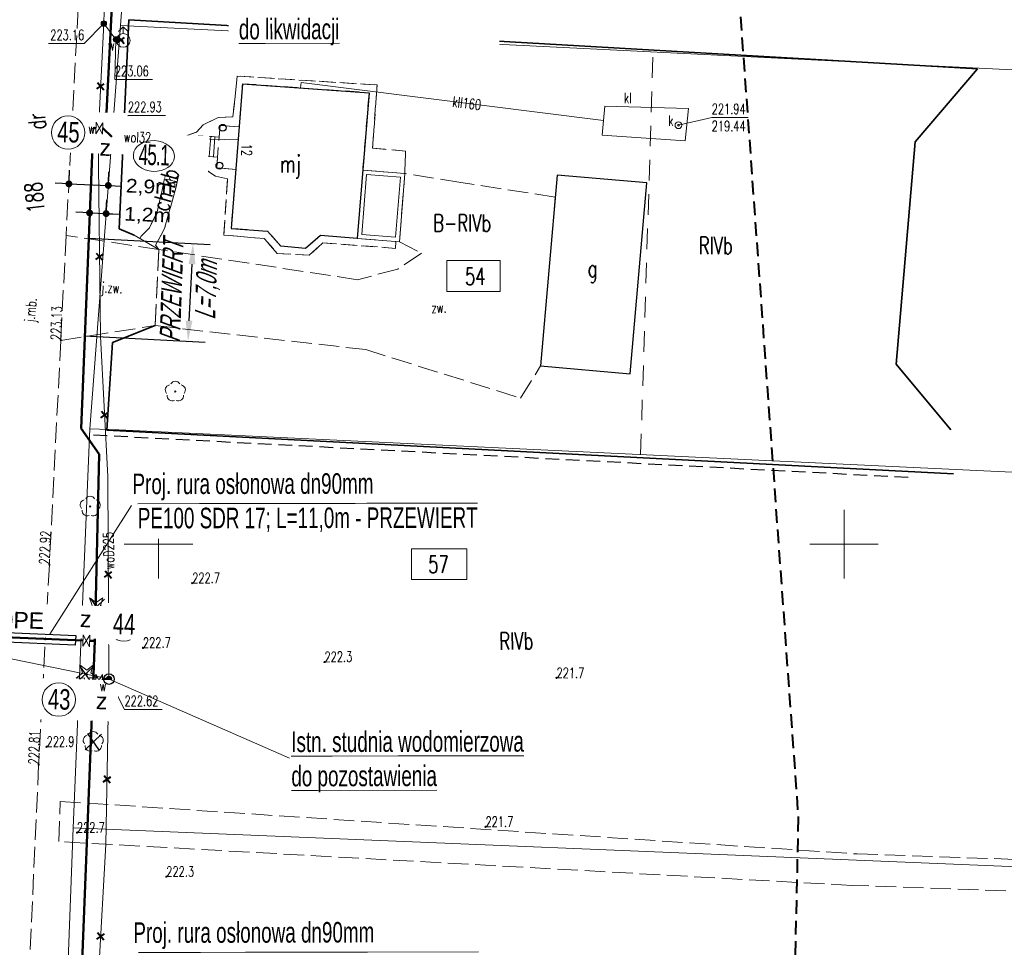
# Model space of a CAD drawing. Header units: metres. Extents: x 7496982 to 7497528, y 5603168 to 5605598.
# Tile 54 of 74: x 7497190 to 7497262, y 5604671 to 5604738. Entities that reach past the tile are written whole.
import ezdxf
from ezdxf.enums import TextEntityAlignment as Align

# ---------------------------------------------------------------- set-up
doc = ezdxf.new("R2010")
doc.units = ezdxf.units.M
doc.header["$MEASUREMENT"] = 0
for name, pattern in [('1', [0]), ('1_SUKM', [0]), ('1_SUKP', [0]), ('1_SUWP', [0]), ('2', [1.5, 1, -0.5]), ('2_OTKC', [1.5, 1, -0.5]), ('2_OTKJ', [2, 1.5, -0.5]), ('2_OTKU', [2, 1.5, -0.5]), ('2_OTOB', [2, 1, -1]), ('2_OTOF', [0]), ('2_OTOO', [0]), ('4', [2.5, 1.5, -1]), ('7', [2, 1.5, -0.5]), ('BUD', [0]), ('GDE', [0]), ('KOC', [1.5, 1, -0.5])]:
    doc.linetypes.add(name, pattern=pattern)
doc.layers.get('0').update_dxf_attribs({"color": 250, "linetype": 'CONTINUOUS', "lineweight": 100})
doc.layers.get('Defpoints').update_dxf_attribs({"linetype": 'CONTINUOUS'})
for name, color, linetype, lineweight in [('! IS_opis woda', 7, 'CONTINUOUS', 9), ('! IS_woda', 5, 'CONTINUOUS', 50), ('! r.o.', 7, 'CONTINUOUS', 30), ('!!_IS_Woda', 5, 'CONTINUOUS', 50), ('!_gaz', 40, 'CONTINUOUS', 40), ('!COPIS', 7, 'CONTINUOUS', 15), ('2_granice działek', 6, 'CONTINUOUS', 20), ('_MAPA_L_0', 7, '1', 18), ('EADTD_T_0_T_0', 6, 'CONTINUOUS', 0), ('EBTOO_T_0', 14, 'CONTINUOUS', 25), ('EBTPO_L_2', 154, '1', 18), ('EBUOA_T_1', 14, 'CONTINUOUS', 25), ('EBUPO_L_1', 14, '4', 18), ('EBUPP_L_1', 250, 'BUD', 30), ('EBUPP_L_3', 250, 'BUD', 30), ('EDZPD_L_0', 3, 'GDE', 18), ('EDZTD_T_0', 3, 'CONTINUOUS', 18), ('EUZOU_T_0', 90, 'CONTINUOUS', 25), ('EUZPU_L_0', 90, '4', 18), ('OTK_E_T_0', 7, 'CONTINUOUS', 0), ('OTK_E_T_1', 7, 'CONTINUOUS', 0), ('OTK_E_T_3', 7, 'CONTINUOUS', 0), ('OTK_L_0', 7, '2_OTKJ', 18), ('OTK_L_2', 7, '2_OTKC', 18), ('OTK_L_4', 7, '2_OTKU', 18), ('OTO_L_0', 7, '2_OTOO', 35), ('OTO_L_1', 7, '2_OTOB', 18), ('OTO_L_2', 7, '2_OTOF', 18), ('OTR_T_0', 7, 'CONTINUOUS', 18), ('OTR_T_1', 7, 'CONTINUOUS', 18), ('OTZ_T_0', 3, 'CONTINUOUS', 18), ('OTZ_T_1', 3, 'CONTINUOUS', 18), ('PLAN_L_0', 214, '2', 30), ('SDROK_T_1_T_0', 7, 'CONTINUOUS', 0), ('SDRPK_L_2_L_0', 11, '1', 0), ('SUK_E_T_2', 34, 'CONTINUOUS', 0), ('SUK_L_3', 34, '1_SUKM', 18), ('SUKP_E_T_0', 34, 'CONTINUOUS', 0), ('SUKP_L_0', 34, '1_SUKP', 18), ('SUKR_T_0', 34, 'CONTINUOUS', 18), ('SUP_E_T_1', 7, 'CONTINUOUS', 0), ('SUP_T_4', 7, 'CONTINUOUS', 18), ('SUW_E_T_2', 5, 'CONTINUOUS', 0), ('SUW_T_2', 5, 'CONTINUOUS', 18), ('SUW_T_3', 5, 'CONTINUOUS', 18), ('SUW_T_5', 5, 'CONTINUOUS', 18), ('SUWP_E_T_0', 5, 'CONTINUOUS', 0), ('SUWP_L_0', 5, '1_SUWP', 18), ('SUWR_T_0', 5, 'CONTINUOUS', 18), ('SZZPZ_T_0_T_0', 7, 'CONTINUOUS', 0), ('ZAKRES_L_0', 1, '2', 40), ('ZAKRES_L_0_a', 1, '2', 40)]:
    doc.layers.add(name, color=color, linetype=linetype, lineweight=lineweight)
doc.styles.add('ARIAL', font='arial.ttf', dxfattribs={"width": 0.8})
doc.styles.add('R', font='arial.ttf')
doc.styles.add('RD', font='arial.ttf', dxfattribs={"width": 1.1})
doc.styles.get("Standard").update_dxf_attribs({"font": 'Simplex.SHX', "width": 0.75})
doc.styles.add('styl1', font='arial.ttf', dxfattribs={"oblique": 18})
doc.dimstyles.get("Standard").update_dxf_attribs({"dimtxt": 1, "dimasz": 1, "dimexe": 1, "dimexo": 1, "dimgap": 1, "dimtad": 1, "dimtxsty": 'Standard', "dimcen": 2.5, "dimadec": 0, "dimazin": 0, "dimtfac": 1, "dimtmove": 0, "dimatfit": 3, "dimfxl": 1, "dimarcsym": 0})

# ---------------------------------------------------------------- blocks, each defined once
blk = doc.blocks.new('BUJ')
at = {"linetype": 'Continuous'}
blk.add_circle((0, 0), 0.25, dxfattribs=at)
blk = doc.blocks.new('1_SUWH')
at = {"linetype": 'Continuous'}
for p, q in [((0, 1), (-0.35355, 0.64645)), ((0, 1), (0.35355, 0.64645)), ((0, 0.5), (0, 1))]:
    blk.add_line(p, q, dxfattribs=at)
blk.add_circle((0, 0), 0.5, dxfattribs=at)
blk = doc.blocks.new('1_SUWS')
at = {"linetype": 'Continuous'}
for radius in [0.75, 0.25]:
    blk.add_circle((0, 0), radius, dxfattribs=at)
blk = doc.blocks.new('1_SUWW')
at = {"linetype": 'Continuous'}
for radius in [0.2, 0.175, 0.15, 0.125, 0.1, 0.075, 0.05, 0.025, 0.00715]:
    blk.add_circle((0, 0), radius, dxfattribs=at)
blk = doc.blocks.new('1_SUPW')
at = {"linetype": 'Continuous'}
blk.add_circle((0, 0), 0.25, dxfattribs=at)
blk = doc.blocks.new('1_SUPS')
at = {"linetype": 'Continuous'}
blk.add_circle((0, 0), 0.0625, dxfattribs=at)
blk = doc.blocks.new('2_OTZL')
at = {"linetype": 'Continuous'}
blk.add_circle((0, 0), 0.045, dxfattribs=at)
for centre, start, end in [((0, 0.375), 30.14012, 149.85988), ((-0.357, 0.116), 102.14447, 221.86002), ((0.357, 0.116), 318.13998, 77.85553), ((-0.22, -0.303), 174.14818, 293.85423), ((0.22, -0.303), 246.14577, 5.85182)]:
    blk.add_arc(centre, 0.375, start, end, dxfattribs=at)
blk = doc.blocks.new('2_OTZG')
at = {"linetype": 'Continuous'}
for p, q in [((-0.78225, -0.26495), (-0.3012, 0.09375)), ((-0.3012, 0.09375), (-0.4937, 0.6621)), ((-0.4937, 0.6621), (-0.0039, 0.31545)), ((-0.0039, 0.31545), (0.4771, 0.67415)), ((0.4771, 0.67415), (0.2988, 0.1012)), ((0.2988, 0.1012), (0.7886, -0.24545)), ((-0.18225, -0.2575), (-0.78225, -0.26495)), ((0.01025, -0.82585), (-0.18225, -0.2575)), ((0.1886, -0.2529), (0.01025, -0.82585)), ((0.7886, -0.24545), (0.1886, -0.2529))]:
    blk.add_line(p, q, dxfattribs=at)
blk.add_circle((0, 0), 0.045, dxfattribs=at)
blk = doc.blocks.new('2_OTRS')
at = {"linetype": 'Continuous'}
blk.add_circle((0, 0), 0.045, dxfattribs=at)
blk = doc.blocks.new('2_OTRN')
at = {"linetype": 'Continuous'}
blk.add_circle((0, 0), 0.045, dxfattribs=at)
blk = doc.blocks.new('DIG')
at = {"linetype": 'Continuous'}
for p, q in [((-0.78225, -0.26495), (-0.3012, 0.09375)), ((-0.3012, 0.09375), (-0.4937, 0.6621)), ((-0.4937, 0.6621), (-0.0039, 0.31545)), ((-0.0039, 0.31545), (0.4771, 0.67415)), ((0.4771, 0.67415), (0.2988, 0.1012)), ((0.2988, 0.1012), (0.7886, -0.24545)), ((-0.18225, -0.2575), (-0.78225, -0.26495)), ((0.01025, -0.82585), (-0.18225, -0.2575)), ((0.1886, -0.2529), (0.01025, -0.82585)), ((0.7886, -0.24545), (0.1886, -0.2529))]:
    blk.add_line(p, q, dxfattribs=at)
blk.add_circle((0, 0), 0.045, dxfattribs=at)
blk = doc.blocks.new('DLI')
at = {"linetype": 'Continuous'}
blk.add_circle((0, 0), 0.045, dxfattribs=at)
for centre, start, end in [((0, 0.375), 30.14012, 149.85988), ((-0.357, 0.116), 102.14447, 221.86002), ((0.357, 0.116), 318.13998, 77.85553), ((-0.22, -0.303), 174.14818, 293.85423), ((0.22, -0.303), 246.14577, 5.85182)]:
    blk.add_arc(centre, 0.375, start, end, dxfattribs=at)
blk = doc.blocks.new('krzyż')
at = {"layer": '!_gaz', "color": 1, "linetype": 'ByBlock'}
for points in [[(-0.49, 0.45), (0.49, -0.45)], [(-0.43, -0.58), (0.4, 0.54)]]:
    blk.add_lwpolyline(points, dxfattribs=at)
blk = doc.blocks.new('*D578')
at = {"layer": '! IS_opis woda', "color": 0, "lineweight": -2, "transparency": 16777216}
for p, q in [((7497194.943, 5604722.331), (7497203.772, 5604721.871)), ((7497194.572, 5604715.207), (7497203.401, 5604714.747))]:
    blk.add_line(p, q, dxfattribs=at)
at = {"layer": '! IS_opis woda', "color": 0, "lineweight": 30, "transparency": 16777216}
blk.add_line((7497202.23, 5604716.31), (7497202.445, 5604720.438), dxfattribs=at)
at = {"layer": '! IS_opis woda', "color": 0, "transparency": 16777216}
for points in [[(7497202.196, 5604720.451), (7497202.695, 5604720.425), (7497202.523, 5604721.936)], [(7497201.981, 5604716.323), (7497202.48, 5604716.297), (7497202.152, 5604714.812)]]:
    blk.add_solid(points, dxfattribs=at)
at = {"layer": 'Defpoints', "color": 0, "transparency": 16777216}
for p in [(7497194.881, 5604722.334), (7497202.523, 5604721.936), (7497194.51, 5604715.21)]:
    blk.add_point(p, dxfattribs=at)
at = {"layer": '! IS_opis woda', "color": 0, "lineweight": 9, "transparency": 16777216, "insert": (7497202.338, 5604718.374), "char_height": 1.5, "width": 14.65562, "attachment_point": 5, "rotation": 88, "style": 'styl1'}
blk.add_mtext('\\A1;{\\W0.6;PRZEWIERT\\P L=7,0m}', dxfattribs=at)
blk = doc.blocks.new('_Dot')
at = {"color": 0, "linetype": 'ByBlock', "lineweight": -2}
blk.add_line((-0.5, 0), (-1, 0), dxfattribs=at)
at = {"color": 0, "linetype": 'ByBlock', "const_width": 0.5}
blk.add_lwpolyline([(-0.25, 0, 1), (0.25, 0, 1)], format="xyb", close=True, dxfattribs=at)
blk = doc.blocks.new('*D627')
at = {"layer": '!COPIS', "color": 0, "lineweight": -2, "transparency": 16777216}
for p, q in [((7497194.988, 5604724.422), (7497195.02, 5604725.174)), ((7497196.193, 5604724.37), (7497196.226, 5604725.122)), ((7497194.477, 5604724.197), (7497193.978, 5604724.219)), ((7497194.977, 5604724.175), (7497196.182, 5604724.123)), ((7497196.682, 5604724.101), (7497197.181, 5604724.08))]:
    blk.add_line(p, q, dxfattribs=at)
at = {"layer": 'Defpoints', "color": 0, "transparency": 16777216}
for p in [(7497194.975, 5604724.123), (7497196.18, 5604724.07), (7497196.182, 5604724.123)]:
    blk.add_point(p, dxfattribs=at)
at = {"layer": '!COPIS', "color": 0, "lineweight": -2, "transparency": 16777216, "xscale": 0.5, "yscale": 0.5, "zscale": 0.5}
for p, rotation in [((7497194.977, 5604724.175), 357.5139228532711), ((7497196.182, 5604724.123), 177.5139228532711)]:
    blk.add_blockref('_Dot', p, dxfattribs=dict(at, rotation=rotation))
at = {"layer": '!COPIS', "color": 0, "transparency": 16777216, "insert": (7497199.206, 5604723.954), "char_height": 1, "attachment_point": 5, "rotation": 357.51392, "style": 'RD'}
blk.add_mtext('1,2m', dxfattribs=at)
blk = doc.blocks.new('*D628')
at = {"layer": '!COPIS', "color": 0, "lineweight": -2, "transparency": 16777216}
for p, q in [((7497193.48, 5604726.549), (7497193.511, 5604727.294)), ((7497196.349, 5604726.432), (7497196.379, 5604727.177)), ((7497192.97, 5604726.315), (7497192.471, 5604726.335)), ((7497193.47, 5604726.295), (7497196.339, 5604726.178)), ((7497196.838, 5604726.157), (7497197.338, 5604726.137))]:
    blk.add_line(p, q, dxfattribs=at)
at = {"layer": 'Defpoints', "color": 0, "transparency": 16777216}
for p in [(7497193.468, 5604726.249), (7497196.337, 5604726.132), (7497196.339, 5604726.178)]:
    blk.add_point(p, dxfattribs=at)
at = {"layer": '!COPIS', "color": 0, "lineweight": -2, "transparency": 16777216, "xscale": 0.5, "yscale": 0.5, "zscale": 0.5}
for p, rotation in [((7497193.47, 5604726.295), 357.664800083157), ((7497196.339, 5604726.178), 177.664800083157)]:
    blk.add_blockref('_Dot', p, dxfattribs=dict(at, rotation=rotation))
at = {"layer": '!COPIS', "color": 0, "transparency": 16777216, "insert": (7497199.329, 5604726.01), "char_height": 1, "attachment_point": 5, "rotation": 357.6648, "style": 'RD'}
blk.add_mtext('2,9m', dxfattribs=at)

msp = doc.modelspace()

# ---------------------------------------------------------------- linework, layer by layer
at = {"layer": '! IS_woda', "linetype": 'Continuous'}
for points in [[(7497198.29117, 5604765.1541), (7497197.5176, 5604755.00367), (7497197.11371, 5604749.35412), (7497196.21527, 5604731.5061), (7497195.24878, 5604730.78751), (7497194.3502, 5604708.44849), (7497195.67251, 5604706.56295), (7497195.34686, 5604692.94054), (7497194.1153, 5604661.55758)], [(7497194.49576, 5604692.96558), (7497181.85683, 5604693.50856), (7497181.85683, 5604693.50856)], [(7497195.34686, 5604692.94054), (7497194.97922, 5604692.95312)], [(7497195.42744, 5604690.08868), (7497195.24324, 5604690.09562), (7497195.24324, 5604690.09562)], [(7497195.90719, 5604690.09046), (7497195.90719, 5604690.09046), (7497196.38824, 5604690.16568)]]:
    msp.add_lwpolyline(points, dxfattribs=at)
at = {"layer": '!!_IS_Woda', "lineweight": 13}
msp.add_lwpolyline([(7497195.44216, 5604690.51452), (7497195.89165, 5604689.64076), (7497195.92079, 5604690.48378), (7497195.41302, 5604689.6715)], close=True, dxfattribs=at)
at = {"layer": '2_granice działek', "color": 4, "linetype": 'Continuous', "lineweight": 0}
msp.add_lwpolyline([(7497221.02904, 5604720.69452), (7497224.92938, 5604720.69452), (7497224.92938, 5604718.44687), (7497221.02904, 5604718.44687)], close=True, dxfattribs=at)
at = {"layer": '2_granice działek', "linetype": 'Continuous', "lineweight": 0}
msp.add_lwpolyline([(7497218.45581, 5604699.66366), (7497222.49348, 5604699.66366), (7497222.49348, 5604697.41876), (7497218.45581, 5604697.41876)], close=True, dxfattribs=at)
at = {"layer": '_MAPA_L_0', "linetype": '1'}
for p, q in [((7497200, 5604697.5), (7497200, 5604702.5)), ((7497250, 5604697.5), (7497250, 5604702.5)), ((7497197.5, 5604700), (7497202.5, 5604700)), ((7497247.5, 5604700), (7497252.5, 5604700))]:
    msp.add_line(p, q, dxfattribs=at)
at = {"layer": 'EBTPO_L_2', "linetype": '1'}
for p, q in [((7497202.81125, 5604728.35663), (7497202.92489, 5604729.82223)), ((7497204.4204, 5604729.70627), (7497202.92489, 5604729.82223)), ((7497203.11035, 5604728.33344), (7497203.224, 5604729.79904)), ((7497203.40945, 5604728.31024), (7497203.5231, 5604729.77584)), ((7497203.70855, 5604728.28705), (7497203.8222, 5604729.75265)), ((7497204.00766, 5604728.26386), (7497204.1213, 5604729.72946)), ((7497204.30676, 5604728.24067), (7497202.81125, 5604728.35663)), ((7497214.90034, 5604727.30279), (7497214.498, 5604722.319)), ((7497217.97129, 5604727.05487), (7497214.90034, 5604727.30279)), ((7497215.17523, 5604726.97962), (7497214.82117, 5604722.59389)), ((7497217.64813, 5604726.77998), (7497215.17523, 5604726.97962)), ((7497217.29407, 5604722.39425), (7497217.64813, 5604726.77998)), ((7497217.56895, 5604722.07108), (7497217.97129, 5604727.05487)), ((7497214.498, 5604722.319), (7497217.56895, 5604722.07108)), ((7497214.82117, 5604722.59389), (7497217.29407, 5604722.39425))]:
    msp.add_line(p, q, dxfattribs=at)
at = {"layer": 'EBUPO_L_1', "linetype": '7'}
for p, q in [((7497204.24646, 5604727.463), (7497204.48689, 5604730.56369)), ((7497204.48689, 5604730.56369), (7497205.8827, 5604730.45546)), ((7497205.64227, 5604727.35477), (7497204.24646, 5604727.463))]:
    msp.add_line(p, q, dxfattribs=at)
at = {"layer": 'EBUPP_L_1', "linetype": '1'}
for p, q in [((7497206.127, 5604733.606), (7497205.308, 5604723.044)), ((7497206.127, 5604733.606), (7497215.356, 5604732.947)), ((7497215.356, 5604732.947), (7497214.498, 5604722.319)), ((7497229.082, 5604726.939), (7497227.86986, 5604713.00534)), ((7497235.615, 5604726.369), (7497229.082, 5604726.939)), ((7497234.403, 5604712.437), (7497235.615, 5604726.369)), ((7497205.308, 5604723.044), (7497207.96004, 5604722.83836)), ((7497208.934, 5604721.748), (7497207.96004, 5604722.83836)), ((7497211.80676, 5604722.53626), (7497210.718, 5604721.582)), ((7497214.498, 5604722.319), (7497211.80676, 5604722.53626)), ((7497210.718, 5604721.582), (7497208.934, 5604721.748)), ((7497227.86986, 5604713.00534), (7497234.403, 5604712.437))]:
    msp.add_line(p, q, dxfattribs=at)
at = {"layer": 'EBUPP_L_3', "color": 1, "linetype": 'Continuous'}
for p, q in [((7497194.87201, 5604694.85363), (7497196.06799, 5604695.98637)), ((7497195.04347, 5604696.03581), (7497195.89653, 5604694.80419)), ((7497194.07561, 5604689.9522), (7497195.27158, 5604691.08495)), ((7497194.24706, 5604691.13439), (7497195.10012, 5604689.90277)), ((7497194.81547, 5604686.18681), (7497195.66853, 5604684.95519)), ((7497194.64401, 5604685.00463), (7497195.83999, 5604686.13737))]:
    msp.add_line(p, q, dxfattribs=at)
at = {"layer": 'EDZPD_L_0', "linetype": 'GDE'}
for p, q in [((7497198.28, 5604751.83), (7497197.22, 5604737.84)), ((7497195, 5604708.43), (7497197.22, 5604737.84)), ((7497197.22, 5604737.84), (7497304.5785, 5604732.53612)), ((7497195, 5604708.43), (7497193.77, 5604679.3)), ((7497197.1, 5604708.35), (7497195, 5604708.43)), ((7497303.24325, 5604703.32165), (7497197.1, 5604708.35)), ((7497197.1, 5604708.35), (7497303.24325, 5604703.32165)), ((7497193.77, 5604679.3), (7497193.23, 5604664.3)), ((7497301.9416, 5604674.84256), (7497193.77, 5604679.3))]:
    msp.add_line(p, q, dxfattribs=at)
at = {"layer": 'EUZPU_L_0', "linetype": '4'}
msp.add_line((7497235.16367, 5604706.5468), (7497236.07369, 5604735.92049), dxfattribs=at)
at = {"layer": 'OTK_L_0', "linetype": '2_OTKJ'}
for p, q in [((7497194.139, 5604739.128), (7497193.262, 5604722.532)), ((7497193.262, 5604722.532), (7497192.875, 5604714.876)), ((7497200.029, 5604721.503), (7497193.262, 5604722.532)), ((7497200.029, 5604721.503), (7497199.763, 5604715.951)), ((7497192.875, 5604714.876), (7497199.763, 5604715.951)), ((7497192.875, 5604714.876), (7497192.042, 5604698.493)), ((7497192.042, 5604698.493), (7497191.26, 5604683.91)), ((7497191.26, 5604683.91), (7497187.92, 5604610.6)), ((7497192.73653, 5604678.29491), (7497192.82666, 5604681.23308)), ((7497192.82666, 5604681.23308), (7497250.96539, 5604677.39753)), ((7497250.56183, 5604675.10081), (7497192.73653, 5604678.29491)), ((7497250.96539, 5604677.39753), (7497353.96004, 5604673.83362)), ((7497353.73882, 5604671.47385), (7497250.56183, 5604675.10081))]:
    msp.add_line(p, q, dxfattribs=at)
at = {"layer": 'OTK_L_2', "linetype": '2_OTKC'}
for p, q in [((7497205.74, 5604734.16), (7497205.43, 5604731.18)), ((7497215.94, 5604733.51), (7497205.74, 5604734.16)), ((7497205.8827, 5604730.45546), (7497206.127, 5604733.606)), ((7497206.127, 5604733.606), (7497215.356, 5604732.947)), ((7497215.356, 5604732.947), (7497214.90034, 5604727.30279)), ((7497215.62, 5604728.9), (7497215.94, 5604733.51)), ((7497204.35, 5604731.14), (7497203.27, 5604730.61)), ((7497205.43, 5604731.18), (7497204.35, 5604731.14)), ((7497202.77, 5604730.07), (7497201.81, 5604729.73)), ((7497203.27, 5604730.61), (7497202.77, 5604730.07)), ((7497204.4204, 5604729.70627), (7497204.48689, 5604730.56369)), ((7497204.48689, 5604730.56369), (7497205.8827, 5604730.45546)), ((7497201.81, 5604729.73), (7497201.1, 5604729.14)), ((7497202.81125, 5604728.35663), (7497202.92489, 5604729.82223)), ((7497202.92489, 5604729.82223), (7497204.4204, 5604729.70627)), ((7497201.1, 5604729.14), (7497200.68, 5604727.74)), ((7497218.02, 5604728.69), (7497215.62, 5604728.9)), ((7497217.97129, 5604727.05487), (7497218.02, 5604728.69)), ((7497201.28, 5604726.08), (7497201.65, 5604727.85)), ((7497201.65, 5604727.85), (7497201.95, 5604728.42)), ((7497201.95, 5604728.42), (7497202.26, 5604728.4)), ((7497202.26, 5604728.4), (7497202.89, 5604727.7)), ((7497204.30676, 5604728.24067), (7497202.81125, 5604728.35663)), ((7497204.24646, 5604727.463), (7497204.30676, 5604728.24067)), ((7497200.68, 5604727.74), (7497199.91, 5604724.25)), ((7497202.89, 5604727.7), (7497204.15, 5604726.86)), ((7497205.64227, 5604727.35477), (7497204.24646, 5604727.463)), ((7497205.308, 5604723.044), (7497205.64227, 5604727.35477)), ((7497214.90034, 5604727.30279), (7497217.97129, 5604727.05487)), ((7497204.15, 5604726.86), (7497205.04, 5604726.65)), ((7497205.04, 5604726.65), (7497204.76, 5604722.56)), ((7497200.45, 5604723.04), (7497201.28, 5604726.08)), ((7497199.91, 5604724.25), (7497199.35, 5604723.09)), ((7497199.35, 5604723.09), (7497198.73, 5604722.48)), ((7497199.78, 5604721.81), (7497200.45, 5604723.04)), ((7497207.96004, 5604722.83836), (7497205.308, 5604723.044)), ((7497208.934, 5604721.748), (7497207.96004, 5604722.83836)), ((7497198.73, 5604722.48), (7497198.63352, 5604722.31461)), ((7497198.63352, 5604722.31461), (7497200.029, 5604721.503)), ((7497204.76, 5604722.56), (7497207.72, 5604722.3)), ((7497207.72, 5604722.3), (7497208.66, 5604721.22)), ((7497211.80676, 5604722.53626), (7497210.718, 5604721.582)), ((7497214.498, 5604722.319), (7497211.80676, 5604722.53626)), ((7497217.32046, 5604722.09114), (7497214.498, 5604722.319)), ((7497217.28, 5604721.59), (7497217.32046, 5604722.09114)), ((7497200.029, 5604721.503), (7497199.78, 5604721.81)), ((7497210.718, 5604721.582), (7497208.934, 5604721.748)), ((7497210.99, 5604721.08), (7497211.99, 5604721.99)), ((7497211.99, 5604721.99), (7497217.28, 5604721.59)), ((7497208.66, 5604721.22), (7497210.99, 5604721.08))]:
    msp.add_line(p, q, dxfattribs=at)
at = {"layer": 'OTK_L_4', "linetype": '2_OTKU'}
for p, q in [((7497217.56895, 5604722.07108), (7497217.97129, 5604727.05487)), ((7497222.044, 5604726.399), (7497217.97129, 5604727.05487)), ((7497228.94191, 5604725.32864), (7497222.044, 5604726.399)), ((7497228.94191, 5604725.32864), (7497227.86986, 5604713.00534)), ((7497199.763, 5604715.951), (7497200.029, 5604721.503)), ((7497214.511, 5604719.303), (7497200.029, 5604721.503)), ((7497217.56895, 5604722.07108), (7497219.173, 5604721.231)), ((7497219.173, 5604721.231), (7497217.461, 5604720.076)), ((7497217.461, 5604720.076), (7497214.511, 5604719.303)), ((7497199.763, 5604715.951), (7497215.111, 5604714.197)), ((7497215.111, 5604714.197), (7497226.409, 5604710.664)), ((7497226.409, 5604710.664), (7497227.86986, 5604713.00534))]:
    msp.add_line(p, q, dxfattribs=at)
at = {"layer": 'OTO_L_0', "linetype": '2_OTOO'}
for p, q in [((7497197.841, 5604738.268), (7497197.123, 5604723.013)), ((7497259.721, 5604734.683), (7497197.841, 5604738.268)), ((7497255.195, 5604729.371), (7497259.721, 5604734.683)), ((7497253.798, 5604713.145), (7497255.195, 5604729.371)), ((7497197.123, 5604723.013), (7497198.23, 5604722.55)), ((7497199.763, 5604715.951), (7497196.642, 5604714.721)), ((7497196.642, 5604714.721), (7497196.236, 5604708.309)), ((7497257.795, 5604708.35), (7497253.798, 5604713.145)), ((7497196.236, 5604708.309), (7497257.986, 5604705.14))]:
    msp.add_line(p, q, dxfattribs=at)
at = {"layer": 'OTO_L_1', "linetype": '2_OTOB'}
msp.add_line((7497200.03, 5604721.5), (7497199.76, 5604715.95), dxfattribs=at)
at = {"layer": 'OTO_L_2', "linetype": '2_OTOF'}
msp.add_line((7497198.23, 5604722.55), (7497200.03, 5604721.5), dxfattribs=at)
at = {"layer": 'PLAN_L_0', "linetype": '2'}
msp.add_line((7497254.68413, 5604704.86281), (7497194.99522, 5604707.96606), dxfattribs=at)
at = {"layer": 'SDRPK_L_2_L_0', "linetype": 'KOC'}
for p, q in [((7497205.43, 5604731.18), (7497205.74, 5604734.16)), ((7497205.74, 5604734.16), (7497215.94, 5604733.51)), ((7497215.94, 5604733.51), (7497215.62, 5604728.9)), ((7497203.27, 5604730.61), (7497204.35, 5604731.14)), ((7497204.35, 5604731.14), (7497205.43, 5604731.18)), ((7497201.81, 5604729.73), (7497202.77, 5604730.07)), ((7497202.77, 5604730.07), (7497203.27, 5604730.61)), ((7497201.1, 5604729.14), (7497201.81, 5604729.73)), ((7497200.68, 5604727.74), (7497201.1, 5604729.14)), ((7497215.62, 5604728.9), (7497218.02, 5604728.69)), ((7497218.02, 5604728.69), (7497217.97129, 5604727.05487)), ((7497201.65, 5604727.85), (7497201.28, 5604726.08)), ((7497201.95, 5604728.42), (7497201.65, 5604727.85)), ((7497202.26, 5604728.4), (7497201.95, 5604728.42)), ((7497202.89, 5604727.7), (7497202.26, 5604728.4)), ((7497199.91, 5604724.25), (7497200.68, 5604727.74)), ((7497204.15, 5604726.86), (7497202.89, 5604727.7)), ((7497205.04, 5604726.65), (7497204.15, 5604726.86)), ((7497204.76, 5604722.56), (7497205.04, 5604726.65)), ((7497201.28, 5604726.08), (7497200.45, 5604723.04)), ((7497199.35, 5604723.09), (7497199.91, 5604724.25)), ((7497198.73, 5604722.48), (7497199.35, 5604723.09)), ((7497200.45, 5604723.04), (7497199.78, 5604721.81)), ((7497198.73, 5604722.48), (7497198.63352, 5604722.31461)), ((7497207.72, 5604722.3), (7497204.76, 5604722.56)), ((7497208.66, 5604721.22), (7497207.72, 5604722.3)), ((7497217.28, 5604721.59), (7497217.32046, 5604722.09114)), ((7497199.78, 5604721.81), (7497200.029, 5604721.503)), ((7497211.99, 5604721.99), (7497210.99, 5604721.08)), ((7497217.28, 5604721.59), (7497211.99, 5604721.99)), ((7497210.99, 5604721.08), (7497208.66, 5604721.22))]:
    msp.add_line(p, q, dxfattribs=at)
at = {"layer": 'SUK_L_3', "linetype": '1_SUKM'}
for p, q in [((7497232.554, 5604731.976), (7497232.4545, 5604730.917)), ((7497238.654, 5604731.801), (7497232.554, 5604731.976)), ((7497238.411, 5604729.423), (7497238.654, 5604731.801)), ((7497232.4545, 5604730.917), (7497232.355, 5604729.858)), ((7497232.355, 5604729.858), (7497238.411, 5604729.423))]:
    msp.add_line(p, q, dxfattribs=at)
at = {"layer": 'SUKP_L_0', "linetype": '1_SUKP'}
for p, q in [((7497210.3687, 5604733.30312), (7497210.39719, 5604733.7021)), ((7497210.39719, 5604733.7021), (7497232.4545, 5604730.917))]:
    msp.add_line(p, q, dxfattribs=at)
at = {"layer": 'SUKR_T_0', "linetype": 'Continuous', "lineweight": 0}
for p, q in [((7497237.923, 5604730.576), (7497240.34951, 5604731.13489)), ((7497240.34951, 5604731.13489), (7497243.00949, 5604731.13489))]:
    msp.add_line(p, q, dxfattribs=at)
at = {"layer": 'SUWP_L_0', "linetype": '1_SUWP'}
for p, q in [((7497196.01422, 5604737.99079), (7497196.35133, 5604749.4525)), ((7497195.597, 5604729.763), (7497196.01422, 5604737.99079)), ((7497196.01422, 5604737.99079), (7497196.89563, 5604736.83165)), ((7497196.89563, 5604736.83165), (7497197.427, 5604736.761)), ((7497195.76931, 5604715.16626), (7497195.597, 5604729.763)), ((7497205.81003, 5604729.51827), (7497195.597, 5604729.763)), ((7497196.29722, 5604704.94351), (7497195.76931, 5604715.16626)), ((7497196.38824, 5604690.16568), (7497196.29722, 5604704.94351)), ((7497175.39866, 5604694.48562), (7497196.38824, 5604690.16568)), ((7497196.15831, 5604678.08386), (7497196.38824, 5604690.16568)), ((7497195.15981, 5604659.81618), (7497196.15831, 5604678.08386))]:
    msp.add_line(p, q, dxfattribs=at)
at = {"layer": 'SUWR_T_0', "linetype": 'Continuous', "lineweight": 0}
for p, q in [((7497196.01422, 5604737.99079), (7497194.58506, 5604736.53541)), ((7497191.97937, 5604736.53541), (7497194.58506, 5604736.53541)), ((7497196.89564, 5604736.83165), (7497196.81999, 5604733.90305)), ((7497196.81999, 5604733.90305), (7497199.5614, 5604733.90305)), ((7497195.597, 5604729.763), (7497197.76843, 5604731.28512)), ((7497197.76843, 5604731.28512), (7497200.50984, 5604731.28512)), ((7497196.38824, 5604690.16568), (7497197.52014, 5604687.94099)), ((7497197.52014, 5604687.94099), (7497200.26155, 5604687.94099))]:
    msp.add_line(p, q, dxfattribs=at)
at = {"layer": 'ZAKRES_L_0', "linetype": '2'}
for p, q in [((7497242.01671, 5604744.45748), (7497246.65954, 5604680.0238)), ((7497246.65954, 5604680.0238), (7497245.08543, 5604609.63885))]:
    msp.add_line(p, q, dxfattribs=at)
at = {"layer": 'ZAKRES_L_0_a', "linetype": '2'}
for p, q in [((7497242.01671, 5604744.45748), (7497246.65954, 5604680.0238)), ((7497246.65954, 5604680.0238), (7497245.08543, 5604609.63885))]:
    msp.add_line(p, q, dxfattribs=at)

# ---------------------------------------------------------------- block references
at = {"layer": '!_gaz', "linetype": 'ByBlock', "transparency": 33554687, "xscale": 0.5, "yscale": 0.5, "zscale": 0.5, "rotation": 77.69848993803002}
for p in [(7497197.25077, 5604736.78558), (7497195.77404, 5604733.41313), (7497195.69534, 5604720.97193), (7497196.06126, 5604709.42037), (7497196.33379, 5604697.77958), (7497196.24976, 5604682.83898), (7497195.78126, 5604671.37533)]:
    msp.add_blockref('krzyż', p, dxfattribs=at)
at = {"layer": 'EBTOO_T_0'}
for p in [(7497204.683, 5604730.389), (7497204.448, 5604727.629)]:
    msp.add_blockref('BUJ', p, dxfattribs=at)
at = {"layer": 'OTR_T_0'}
for p, rotation in [((7497192.88, 5604714.88), 87.77603508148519), ((7497192.04, 5604698.49), 87.44709317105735), ((7497191.26, 5604683.91), 87.9120104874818)]:
    msp.add_blockref('2_OTRS', p, dxfattribs=dict(at, rotation=rotation))
at = {"layer": 'OTR_T_1'}
for p in [(7497202.46, 5604697.16), (7497191.84, 5604685.22), (7497194.05907, 5604678.95243), (7497223.85179, 5604679.37392), (7497200.57, 5604675.74)]:
    msp.add_blockref('2_OTRN', p, dxfattribs=at)
for p, rotation in [((7497198.87, 5604692.43), 0.4696337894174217), ((7497212.11, 5604691.4), 0.4939219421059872), ((7497229.03, 5604690.24), 359.5452811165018)]:
    msp.add_blockref('2_OTRN', p, dxfattribs=dict(at, rotation=rotation))
at = {"layer": 'OTZ_T_0'}
for p in [(7497201.228, 5604711.142), (7497203.398, 5604704.279), (7497195.02, 5604702.75), (7497195.242, 5604685.571)]:
    msp.add_blockref('2_OTZL', p, dxfattribs=at)
at = {"layer": 'OTZ_T_1'}
for p in [(7497195.47, 5604695.42), (7497194.77, 5604690.5)]:
    msp.add_blockref('2_OTZG', p, dxfattribs=at)
at = {"layer": 'SUKR_T_0'}
msp.add_blockref('1_SUPS', (7497237.923, 5604730.576), dxfattribs=at)
at = {"layer": 'SUP_T_4'}
msp.add_blockref('1_SUPW', (7497237.923, 5604730.576), dxfattribs=at)
at = {"layer": 'SUW_T_2'}
msp.add_blockref('1_SUWH', (7497197.427, 5604736.761), dxfattribs=at)
at = {"layer": 'SUW_T_3'}
msp.add_blockref('1_SUWS', (7497200.596, 5604702.787), dxfattribs=at)
at = {"layer": 'SUW_T_5'}
for p in [(7497196.01422, 5604737.99079), (7497196.89563, 5604736.83165), (7497195.597, 5604729.763), (7497196.38824, 5604690.16568)]:
    msp.add_blockref('1_SUWW', p, dxfattribs=at)
at = {"layer": 'SUWR_T_0'}
for p in [(7497196.01422, 5604737.99079), (7497196.89563, 5604736.83165), (7497195.597, 5604729.763), (7497196.38824, 5604690.16568)]:
    msp.add_blockref('1_SUPS', p, dxfattribs=at)
at = {"layer": 'SZZPZ_T_0_T_0'}
for name, p in [('DLI', (7497195.02, 5604702.75)), ('DIG', (7497195.47, 5604695.42)), ('DIG', (7497194.77, 5604690.5))]:
    msp.add_blockref(name, p, dxfattribs=at)

# ---------------------------------------------------------------- texts
at = {"layer": '! IS_opis woda', "lineweight": 9, "style": 'R'}
msp.add_text('z', height=1.2, rotation=358, dxfattribs=at).set_placement((7497195.41754, 5604687.96993))
at = {"layer": 'EADTD_T_0_T_0', "width": 0.7}
msp.add_text('12', height=0.75, rotation=269.9999975, dxfattribs=at).set_placement((7497206.04844, 5604728.78237), align=Align.CENTER)
at = {"layer": 'EBUOA_T_1', "width": 0.7}
for s, p in [('mj', (7497208.8762, 5604728.37316)), ('g', (7497231.29816, 5604720.74601))]:
    msp.add_text(s, height=1.25001, dxfattribs=at).set_placement(p, align=Align.TOP_LEFT)
at = {"layer": 'EDZTD_T_0', "width": 0.7}
for s, rotation, p in [('188', 96.1701736, (7497190.45704, 5604724.11462)), ('54', 0.6365909, (7497222.34543, 5604720.16332))]:
    msp.add_text(s, height=1.25001, rotation=rotation, dxfattribs=at).set_placement(p, align=Align.TOP_LEFT)
msp.add_text('57', height=1.25001, dxfattribs=at).set_placement((7497219.67154, 5604699.15263), align=Align.TOP_LEFT)
at = {"layer": 'EUZOU_T_0', "lineweight": 13, "width": 0.7}
for s, rotation, p in [('dr', 95.6427464, (7497190.57195, 5604730.18839)), ('RIVb', 1.023043, (7497224.85485, 5604693.54242))]:
    msp.add_text(s, height=1.25001, rotation=rotation, dxfattribs=at).set_placement(p, align=Align.TOP_LEFT)
for s, p in [('B-RIVb', (7497220.03739, 5604724.06059)), ('RIVb', (7497239.40774, 5604722.41868))]:
    msp.add_text(s, height=1.25001, dxfattribs=at).set_placement(p, align=Align.TOP_LEFT)
at = {"layer": 'OTK_E_T_0', "lineweight": 9, "width": 0.7}
for s, rotation, p in [('j.zw.', 357.4738831, (7497196.60255, 5604718.60412)), ('j.mb.', 85.1008959, (7497190.77323, 5604717.07028))]:
    msp.add_text(s, height=0.75, rotation=rotation, dxfattribs=at).set_placement(p, align=Align.MIDDLE)
at = {"layer": 'OTK_E_T_1', "lineweight": 9, "width": 0.7}
msp.add_text('ch.kb.', height=0.75, rotation=76.7441321, dxfattribs=at).set_placement((7497201.0272, 5604727.08068), align=Align.MIDDLE)
at = {"layer": 'OTK_E_T_3', "lineweight": 9, "width": 0.7}
msp.add_text('zw.', height=0.75, rotation=1.5911509, dxfattribs=at).set_placement((7497220.45863, 5604717.258), align=Align.MIDDLE)
at = {"layer": 'OTR_T_0', "lineweight": 9, "width": 0.7}
for s, rotation, p in [('223.13', 87.7760351, (7497192.88, 5604714.88)), ('222.92', 87.4470932, (7497192.04, 5604698.49)), ('222.81', 87.9120105, (7497191.26, 5604683.91))]:
    msp.add_text(s, height=0.75, rotation=rotation, dxfattribs=at).set_placement(p)
at = {"layer": 'OTR_T_1', "lineweight": 9, "width": 0.7}
for s, p in [('222.7', (7497202.46, 5604697.16)), ('222.9', (7497191.84, 5604685.22)), ('222.7', (7497194.05907, 5604678.95243)), ('221.7', (7497223.85179, 5604679.37392)), ('222.3', (7497200.57, 5604675.74))]:
    msp.add_text(s, height=0.75, dxfattribs=at).set_placement(p)
for s, rotation, p in [('222.7', 0.4696338, (7497198.87, 5604692.43)), ('222.3', 0.4939219, (7497212.11, 5604691.4)), ('221.7', 359.5452811, (7497229.03, 5604690.24))]:
    msp.add_text(s, height=0.75, rotation=rotation, dxfattribs=at).set_placement(p)
at = {"layer": 'SDROK_T_1_T_0', "width": 0.7}
msp.add_text('ch.kb', height=1.25, rotation=74.3890009, dxfattribs=at).set_placement((7497200.5131, 5604725.87403), align=Align.MIDDLE)
at = {"layer": 'SUK_E_T_2', "lineweight": 9, "width": 0.7}
msp.add_text('kl', height=0.75, dxfattribs=at).set_placement((7497233.9496, 5604732.18875))
at = {"layer": 'SUKP_E_T_0', "lineweight": 9, "width": 0.7}
msp.add_text('klI160', height=0.75, rotation=352.8035343, dxfattribs=at).set_placement((7497222.48567, 5604732.17573), align=Align.MIDDLE)
at = {"layer": 'SUKR_T_0', "lineweight": 9, "width": 0.7}
for s, p in [('221.94', (7497240.34951, 5604732.13489)), ('219.44', (7497240.34951, 5604730.88489))]:
    msp.add_text(s, height=0.75, dxfattribs=at).set_placement(p, align=Align.TOP_LEFT)
at = {"layer": 'SUP_E_T_1', "lineweight": 9, "width": 0.7}
msp.add_text('k', height=0.75, dxfattribs=at).set_placement((7497237.18538, 5604730.53274))
at = {"layer": 'SUW_E_T_2', "lineweight": 9, "width": 0.7}
for p in [(7497196.32002, 5604736.02776), (7497194.87578, 5604729.95305), (7497195.71025, 5604689.27357)]:
    msp.add_text('w', height=0.75, dxfattribs=at).set_placement(p)
at = {"layer": 'SUWP_E_T_0', "lineweight": 9, "width": 0.7}
for s, rotation, p in [('woI32', 358.6273159, (7497198.46593, 5604729.69425)), ('woD225', 91.6330156, (7497196.36882, 5604699.52248))]:
    msp.add_text(s, height=0.75, rotation=rotation, dxfattribs=at).set_placement(p, align=Align.MIDDLE)
at = {"layer": 'SUWR_T_0', "lineweight": 9, "width": 0.7}
msp.add_text('223.16', height=0.75, dxfattribs=at).set_placement((7497194.58506, 5604736.78541), align=Align.RIGHT)
for s, p in [('223.06', (7497196.81999, 5604734.15305)), ('222.93', (7497197.76843, 5604731.53512)), ('222.62', (7497197.52014, 5604688.19099))]:
    msp.add_text(s, height=0.75, dxfattribs=at).set_placement(p)

# ---------------------------------------------------------------- dimensions: what is measured, and where the dimension line sits
at = {"layer": '! IS_opis woda', "color": 7, "lineweight": 9}
dim = msp.add_linear_dim(base=(7497202.52349, 5604721.9362), p1=(7497194.5098, 5604715.2102), p2=(7497194.88105, 5604722.33445), angle=87.0169693, text='{\\W0.6;PRZEWIERT\\P L=7,0m}', dimstyle='Standard', override={"dimtxt": 1.5, "dimasz": 1.5, "dimexe": 1.25, "dimexo": 0.0625, "dimgap": 0.09, "dimtad": 0, "dimtih": 1, "dimtoh": 1, "dimdec": 4, "dimzin": 0, "dimdsep": 46, "dimtxsty": 'styl1', "dimcen": 0.09, "dimtdec": 4, "dimtofl": 0, "dimtolj": 1, "dimtzin": 0, "dimlwd": 30}, dxfattribs=at)
dim.commit()
dim.dimension.update_dxf_attribs({"geometry": '*D578', "text_midpoint": (7497202.33786, 5604718.37407), "dimtype": 161, "text_rotation": 88})
at = {"layer": '!COPIS'}
dim = msp.add_linear_dim(base=(7497196.18229, 5604724.12301), p1=(7497194.97463, 5604724.12258), p2=(7497196.18, 5604724.07025), angle=357.5139229, text='1,2m', dimstyle='Standard', override={"dimasz": 0.5, "dimexo": 0.3, "dimtxsty": 'RD', "dimblk1": 'Dot', "dimblk2": 'Dot', "dimsah": 1, "dimtmove": 2}, dxfattribs=at)
dim.commit()
dim.dimension.update_dxf_attribs({"geometry": '*D627', "text_midpoint": (7497199.20632, 5604723.9538), "dimtype": 161})

# ---------------------------------------------------------------- next in the draw order: texts
at = {"layer": '! IS_opis woda', "lineweight": 9, "char_height": 1.5, "attachment_point": 1, "rotation": 358.3836035, "line_spacing_factor": 1.5, "style": 'R', "bg_fill": 2}
for s, insert in [('{\\W0.7;45}', (7497192.64004, 5604730.84529)), ('{\\W0.7;44}', (7497196.69968, 5604694.94327)), ('{\\W0.7;43}', (7497191.9667, 5604689.45869))]:
    msp.add_mtext_dynamic_manual_height_columns(s, width=4.3403357, gutter_width=12.5, heights=[0], dxfattribs=dict(at, insert=insert))
at = {"layer": '!COPIS', "ltscale": 5, "char_height": 1.5, "attachment_point": 1, "rotation": 0.1014038, "style": 'ARIAL', "bg_fill": 3, "box_fill_scale": 1.5, "bg_fill_color": 256, "bg_fill_transparency": 0}
for s, width, insert in [('{\\fArial Narrow|b0|i0|c238|p34;\\LIstn. studnia wodomierzowa do likwidacji}', 18.2383254, (7497205.85605, 5604740.84075)), ('{\\fArial Narrow|b0|i0|c238|p34;Proj. rura osłonowa dn90mm\\P\\O PE100 SDR 17; L=11,0m - PRZEWIERT}', 29.8894751, (7497198.10496, 5604705.15193)), ('{\\fArial Narrow|b0|i0|c238|p34;\\LIstn. studnia wodomierzowa do pozostawienia }', 18.2383254, (7497209.68317, 5604686.33076)), ('{\\fArial Narrow|b0|i0|c238|p34;Proj. rura osłonowa dn90mm\\P\\O PE100 SDR 17; L=11,0m - PRZEWIERT}', 27.4287148, (7497198.16809, 5604672.4048))]:
    msp.add_mtext_dynamic_manual_height_columns(s, width=width, gutter_width=12.5, heights=[0], dxfattribs=dict(at, insert=insert))

# ---------------------------------------------------------------- next in the draw order: linework, layer by layer
at = {"layer": '! IS_opis woda', "lineweight": 9}
for centre in [(7497193.40541, 5604730.04193), (7497197.46504, 5604694.13991), (7497192.73206, 5604688.65533)]:
    msp.add_circle(centre, 1.217, dxfattribs=at)
at = {"layer": '! IS_woda', "linetype": 'Continuous'}
for points in [[(7497195.45124, 5604730.3638), (7497195.23358, 5604730.36308), (7497195.23358, 5604730.36308)], [(7497195.93239, 5604730.35798), (7497195.93239, 5604730.35798), (7497196.60848, 5604729.73876)]]:
    msp.add_lwpolyline(points, dxfattribs=at)
at = {"layer": '! IS_woda', "color": 7, "linetype": 'Continuous', "lineweight": 30}
msp.add_circle((7497196.3872, 5604690.15235), 0.38505, dxfattribs=at)
at = {"layer": '!!_IS_Woda', "lineweight": 13}
msp.add_lwpolyline([(7497195.46596, 5604730.78964), (7497195.91544, 5604729.91588), (7497195.94459, 5604730.7589), (7497195.43681, 5604729.94662)], close=True, dxfattribs=at)
at = {"layer": '!COPIS', "ltscale": 5}
msp.add_lwpolyline([(7497209.55082, 5604684.38571), (7497196.39957, 5604690.1434)], dxfattribs=at)

# ---------------------------------------------------------------- next in the draw order: texts
at = {"layer": '! IS_opis woda', "lineweight": 9, "style": 'R'}
msp.add_text('z', height=1.2, rotation=358, dxfattribs=at).set_placement((7497195.67893, 5604728.35778))
at = {"layer": '! IS_opis woda', "lineweight": 9, "insert": (7497198.57824, 5604729.19254), "char_height": 1.5, "attachment_point": 1, "rotation": 358.3836035, "style": 'R', "bg_fill": 2}
msp.add_mtext_dynamic_manual_height_columns('{\\W0.6;\\T0.9;45.1}', width=4.3403357, gutter_width=12.5, heights=[0], dxfattribs=at)

# ---------------------------------------------------------------- next in the draw order: linework, layer by layer
at = {"layer": '! IS_opis woda', "lineweight": 9}
msp.add_ellipse((7497199.66636, 5604728.32939), major_axis=(1.4972, -0.07153), ratio=0.75206347, dxfattribs=at)

# ---------------------------------------------------------------- next in the draw order: texts
at = {"layer": '! IS_opis woda', "color": 7, "lineweight": 9, "insert": (7497185.70961, 5604695.17993), "char_height": 1.2, "attachment_point": 1, "rotation": 358.334448, "style": 'R', "bg_fill": 2}
msp.add_mtext_dynamic_manual_height_columns('{\\fArial|b0|i0|c238|p34;dn40}PE', width=34.9196507, gutter_width=12.5, heights=[0], dxfattribs=at)

# ---------------------------------------------------------------- next in the draw order: dimensions: what is measured, and where the dimension line sits
at = {"layer": '!COPIS'}
dim = msp.add_linear_dim(base=(7497196.33869, 5604726.17776), p1=(7497193.46799, 5604726.24934), p2=(7497196.33684, 5604726.13235), angle=357.6648001, text='2,9m', dimstyle='Standard', override={"dimasz": 0.5, "dimexo": 0.3, "dimtxsty": 'RD', "dimblk1": 'Dot', "dimblk2": 'Dot', "dimsah": 1, "dimtmove": 2}, dxfattribs=at)
dim.commit()
dim.dimension.update_dxf_attribs({"geometry": '*D628', "text_midpoint": (7497199.32854, 5604726.00996), "dimtype": 161})

# ---------------------------------------------------------------- next in the draw order: linework, layer by layer
at = {"layer": '! r.o.', "ltscale": 0.08}
msp.add_lwpolyline([(7497182.77088, 5604693.82012), (7497193.96039, 5604693.33184), (7497193.91738, 5604692.63671), (7497182.76359, 5604693.11877)], close=True, dxfattribs=at)
at = {"layer": '!!_IS_Woda', "lineweight": 13}
msp.add_lwpolyline([(7497194.51048, 5604693.39142), (7497194.95997, 5604692.51766), (7497194.98911, 5604693.36068), (7497194.48134, 5604692.5484)], close=True, dxfattribs=at)
at = {"layer": '!COPIS', "ltscale": 5}
msp.add_lwpolyline([(7497192.07753, 5604693.42761), (7497198.02982, 5604702.8312)], dxfattribs=at)

# ---------------------------------------------------------------- next in the draw order: texts
at = {"layer": '! IS_opis woda', "lineweight": 9, "style": 'R'}
msp.add_text('z', height=1.2, rotation=358, dxfattribs=at).set_placement((7497194.25628, 5604693.95808))

doc.saveas('drawing.dxf')
